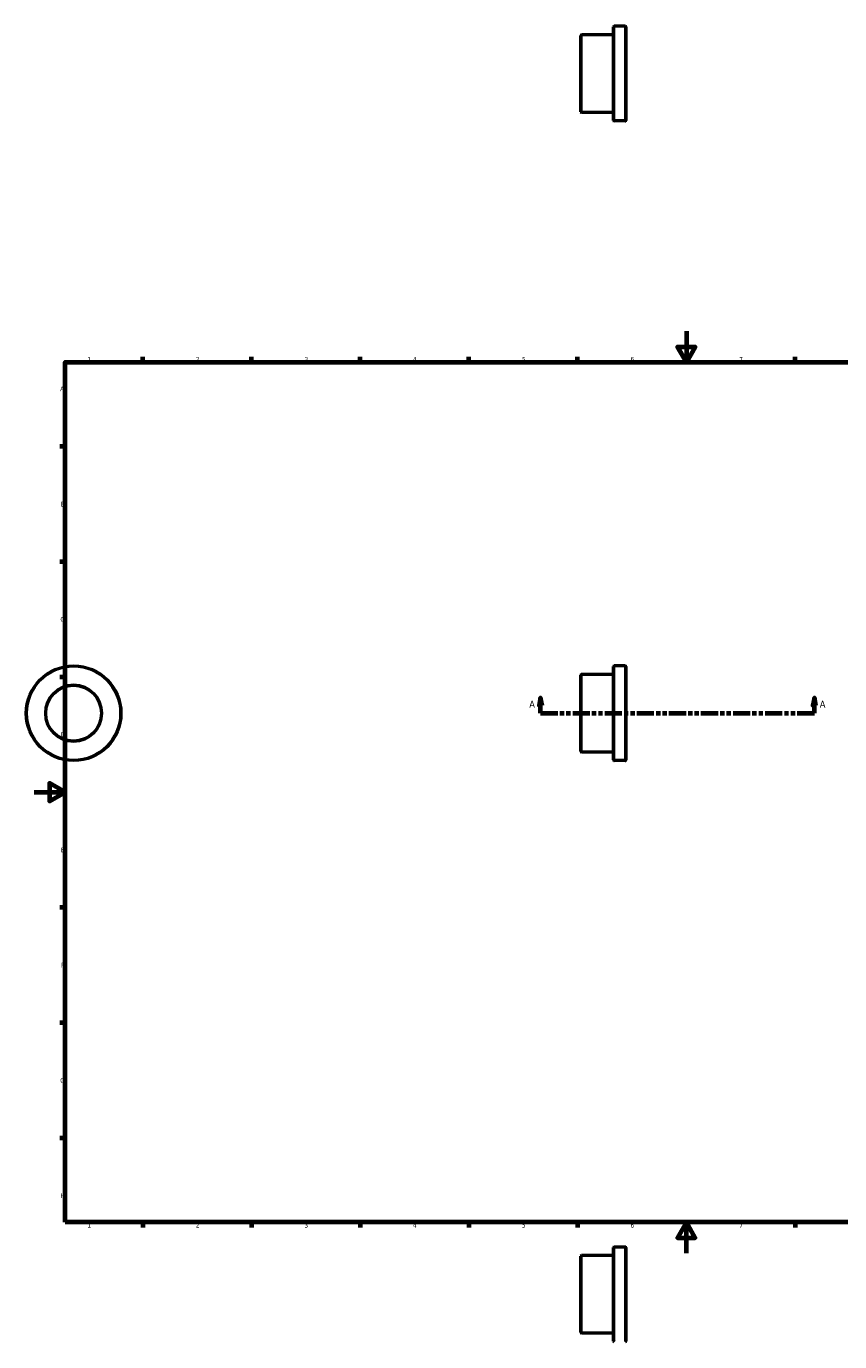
# Model space of a CAD drawing. Header units: millimetres. Extents: x -5 to 906, y -508 to 801.
# Tile 2 of 3: x -5 to 519, y -57 to 790. Entities that reach past the tile are written whole.
import ezdxf

# ---------------------------------------------------------------- set-up
doc = ezdxf.new("R2010")
doc.units = ezdxf.units.MM
doc.linetypes.add('DOUBLE_DASH_CHAIN', pattern=[1.2403, 0.6614, -0.0827, 0.1654, -0.0827, 0.1654, -0.0827])
for name, color, linetype, lineweight in [('Border (ANSI)', 7, 'Continuous', 70), ('Section Line (ANSI)', 7, 'DOUBLE_DASH_CHAIN', 70), ('Visible (ANSI)', 7, 'Continuous', 50), ('Visible Narrow (ANSI)', 7, 'Continuous', 35)]:
    doc.layers.add(name, color=color, linetype=linetype, lineweight=lineweight)
doc.styles.add('Label Text (ANSI)', font='tahoma.ttf')
doc.styles.add('Note Text (ANSI)', font='tahoma.ttf')

# ---------------------------------------------------------------- blocks, each defined once
blk = doc.blocks.new('Borders Default Border')
at = {"layer": 'Border (ANSI)'}
for p, q in [((70.08, 574), (70.08, 577.45)), ((140.17, 574), (140.17, 577.45)), ((210.25, 574), (210.25, 577.45)), ((280.33, 574), (280.33, 577.45)), ((350.42, 574), (350.42, 577.45)), ((490.58, 574), (490.58, 577.45)), ((560.67, 574), (560.67, 577.45)), ((630.75, 574), (630.75, 577.45)), ((700.83, 574), (700.83, 577.45)), ((770.92, 574), (770.92, 577.45)), ((20, 519.75), (16.55, 519.75)), ((821, 519.75), (824.45, 519.75)), ((20, 445.5), (16.55, 445.5)), ((821, 445.5), (824.45, 445.5)), ((20, 371.25), (16.55, 371.25)), ((821, 371.25), (824.45, 371.25)), ((20, 222.75), (16.55, 222.75)), ((821, 222.75), (824.45, 222.75)), ((20, 148.5), (16.55, 148.5)), ((821, 148.5), (824.45, 148.5)), ((20, 74.25), (16.55, 74.25)), ((821, 74.25), (824.45, 74.25)), ((70.08, 20), (70.08, 16.55)), ((140.17, 20), (140.17, 16.55)), ((210.25, 20), (210.25, 16.55)), ((280.33, 20), (280.33, 16.55)), ((350.42, 20), (350.42, 16.55)), ((490.58, 20), (490.58, 16.55)), ((560.67, 20), (560.67, 16.55)), ((630.75, 20), (630.75, 16.55)), ((700.83, 20), (700.83, 16.55)), ((770.92, 20), (770.92, 16.55))]:
    blk.add_line(p, q, dxfattribs=at)
at = {"layer": 'Border (ANSI)', "flags": 128}
for points in [[(420.5, 594), (420.5, 574), (414.73, 584), (426.27, 584), (420.5, 574)], [(20, 20), (20, 574), (821, 574), (821, 20), (20, 20)], [(0, 297), (20, 297), (10, 302.77), (10, 291.23), (20, 297)], [(841, 297), (821, 297), (831, 302.77), (831, 291.23), (821, 297)], [(420.5, 0), (420.5, 20), (414.73, 10), (426.27, 10), (420.5, 20)]]:
    blk.add_lwpolyline(points, dxfattribs=at)
at = {"layer": 'Border (ANSI)', "attachment_point": 7, "style": 'Note Text (ANSI)'}
for s, insert, char_height in [('1', (34.35, 574.4), 3.05), ('2', (104.2, 574.4), 3.05), ('3', (174.26, 574.34), 3.05), ('4', (244.23, 574.4), 3.05), ('5', (314.48, 574.34), 3.05), ('6', (384.49, 574.34), 3.05), ('7', (454.6, 574.4), 3.05), ('8', (524.63, 574.33), 3.05), ('9', (594.7, 574.34), 3.05), ('10', (663.96, 574.34), 3.048), ('11', (734.04, 574.4), 3.048), ('12', (804.13, 574.4), 3.048), ('A', (16.78, 555.35), 3.05), ('A', (821.63, 555.35), 3.05), ('B', (17.15, 481.1), 3.05), ('B', (821.99, 481.1), 3.05), ('C', (16.95, 406.8), 3.05), ('C', (821.8, 406.8), 3.05), ('D', (16.96, 332.6), 3.05), ('D', (821.81, 332.6), 3.05), ('E', (17.21, 258.35), 3.05), ('E', (822.05, 258.35), 3.05), ('F', (17.29, 184.1), 3.05), ('F', (822.14, 184.1), 3.05), ('G', (16.81, 109.79), 3.05), ('G', (821.66, 109.79), 3.05), ('H', (16.97, 35.6), 3.05), ('H', (821.81, 35.6), 3.05), ('1', (34.35, 16.55), 3.05), ('2', (104.2, 16.55), 3.05), ('3', (174.26, 16.49), 3.05), ('4', (244.23, 16.55), 3.05), ('5', (314.48, 16.49), 3.05), ('6', (384.49, 16.49), 3.05), ('7', (454.6, 16.55), 3.05), ('8', (524.63, 16.48), 3.05), ('9', (594.7, 16.49), 3.05), ('10', (663.96, 16.49), 3.048), ('11', (734.04, 16.55), 3.048), ('12', (804.13, 16.55), 3.048)]:
    blk.add_mtext(s, dxfattribs=dict(at, insert=insert, char_height=char_height))
blk = doc.blocks.new('2dTransSection0')
at = {"layer": 'Section Line (ANSI)', "linetype": 'Continuous'}
for p, q in [((326.56, 357.93), (325.56, 352.93)), ((326.56, 352.93), (326.56, 357.93)), ((327.56, 352.93), (326.56, 357.93)), ((503.01, 357.93), (502.01, 352.93)), ((503.01, 352.93), (503.01, 357.93)), ((504.01, 352.93), (503.01, 357.93)), ((325.56, 352.93), (327.56, 352.93)), ((326.56, 347.93), (326.56, 352.93)), ((326.56, 347.93), (337.63, 347.93)), ((491.94, 347.93), (503.01, 347.93)), ((502.01, 352.93), (504.01, 352.93)), ((503.01, 347.93), (503.01, 352.93))]:
    blk.add_line(p, q, dxfattribs=at)
at = {"layer": 'Section Line (ANSI)', "linetype": 'DOUBLE_DASH_CHAIN', "ltscale": 16.667162}
blk.add_line((326.56, 347.93), (503.01, 347.93), dxfattribs=at)
at = {"layer": 'Section Line (ANSI)', "linetype": 'Continuous', "flags": 128}
for points in [[(327.56, 352.93), (326.56, 357.93), (325.56, 352.93), (327.56, 352.93)], [(504.01, 352.93), (503.01, 357.93), (502.01, 352.93), (504.01, 352.93)]]:
    blk.add_lwpolyline(points, dxfattribs=at)
at = {"layer": 'Section Line (ANSI)'}
for points in [[(327.56, 352.93), (326.56, 357.93), (325.56, 352.93), (327.56, 352.93)], [(504.01, 352.93), (503.01, 357.93), (502.01, 352.93), (504.01, 352.93)]]:
    blk.add_solid(points, dxfattribs=at)
at = {"layer": 'Section Line (ANSI)', "char_height": 4.57, "attachment_point": 7, "style": 'Label Text (ANSI)'}
for insert in [(319.2, 351.43), (506.48, 351.43)]:
    blk.add_mtext('A', dxfattribs=dict(at, insert=insert))

msp = doc.modelspace()

# ---------------------------------------------------------------- linework, layer by layer
at = {"layer": 'Visible (ANSI)'}
for p, q in [((373.531, 729.882), (373.531, 790.082)), ((381.131, 790.482), (373.931, 790.482)), ((381.531, 790.082), (381.531, 729.882)), ((352.531, 735.382), (352.531, 784.582)), ((373.531, 784.982), (352.931, 784.982)), ((373.531, 734.982), (352.931, 734.982)), ((381.131, 729.482), (373.931, 729.482)), ((373.531, 372.927), (352.931, 372.927)), ((373.531, 317.827), (373.531, 378.027)), ((381.131, 378.427), (373.931, 378.427)), ((381.531, 378.027), (381.531, 317.827)), ((352.531, 323.327), (352.531, 372.527)), ((373.531, 322.927), (352.931, 322.927)), ((381.131, 317.427), (373.931, 317.427)), ((373.531, -56.571), (373.531, 3.629)), ((381.131, 4.029), (373.931, 4.029)), ((381.531, 3.629), (381.531, -56.571)), ((352.531, -51.071), (352.531, -1.871)), ((373.531, -1.471), (352.931, -1.471)), ((373.531, -51.471), (352.931, -51.471))]:
    msp.add_line(p, q, dxfattribs=at)
for radius in [30.5, 18]:
    msp.add_circle((25.459, 347.927), radius, dxfattribs=at)
for centre, start, end in [((373.931, 790.082), 90, 180), ((381.131, 790.082), 0, 90), ((352.931, 784.582), 90, 180), ((352.931, 735.382), 180, 270), ((373.931, 729.882), 180, 270), ((381.131, 729.882), 270, 0), ((352.931, 372.527), 90, 180), ((373.931, 378.027), 90, 180), ((381.131, 378.027), 0, 90), ((352.931, 323.327), 180, 270), ((373.931, 317.827), 180, 270), ((381.131, 317.827), 270, 0), ((373.931, 3.629), 90, 180), ((381.131, 3.629), 0, 90), ((352.931, -1.871), 90, 180), ((352.931, -51.071), 180, 270), ((373.931, -56.571), 180, 270), ((381.131, -56.571), 270, 0)]:
    msp.add_arc(centre, 0.4, start, end, dxfattribs=at)
at = {"layer": 'Visible Narrow (ANSI)'}
for p, q in [((373.931, 790.107), (373.931, 729.858)), ((381.131, 729.858), (381.131, 790.107)), ((352.931, 784.675), (352.931, 735.29)), ((373.931, 378.052), (373.931, 317.803)), ((381.131, 317.803), (381.131, 378.052)), ((352.931, 372.62), (352.931, 323.235)), ((373.931, 3.653), (373.931, -56.596)), ((381.131, -56.596), (381.131, 3.653)), ((352.931, -1.779), (352.931, -51.163))]:
    msp.add_line(p, q, dxfattribs=at)
for radius in [30.1, 18.4]:
    msp.add_circle((25.459, 347.927), radius, dxfattribs=at)

# ---------------------------------------------------------------- block references
msp.add_blockref('Borders Default Border', (0, 0))
at = {"layer": 'Section Line (ANSI)'}
msp.add_blockref('2dTransSection0', (0, 0), dxfattribs=at)

doc.saveas('drawing.dxf')
